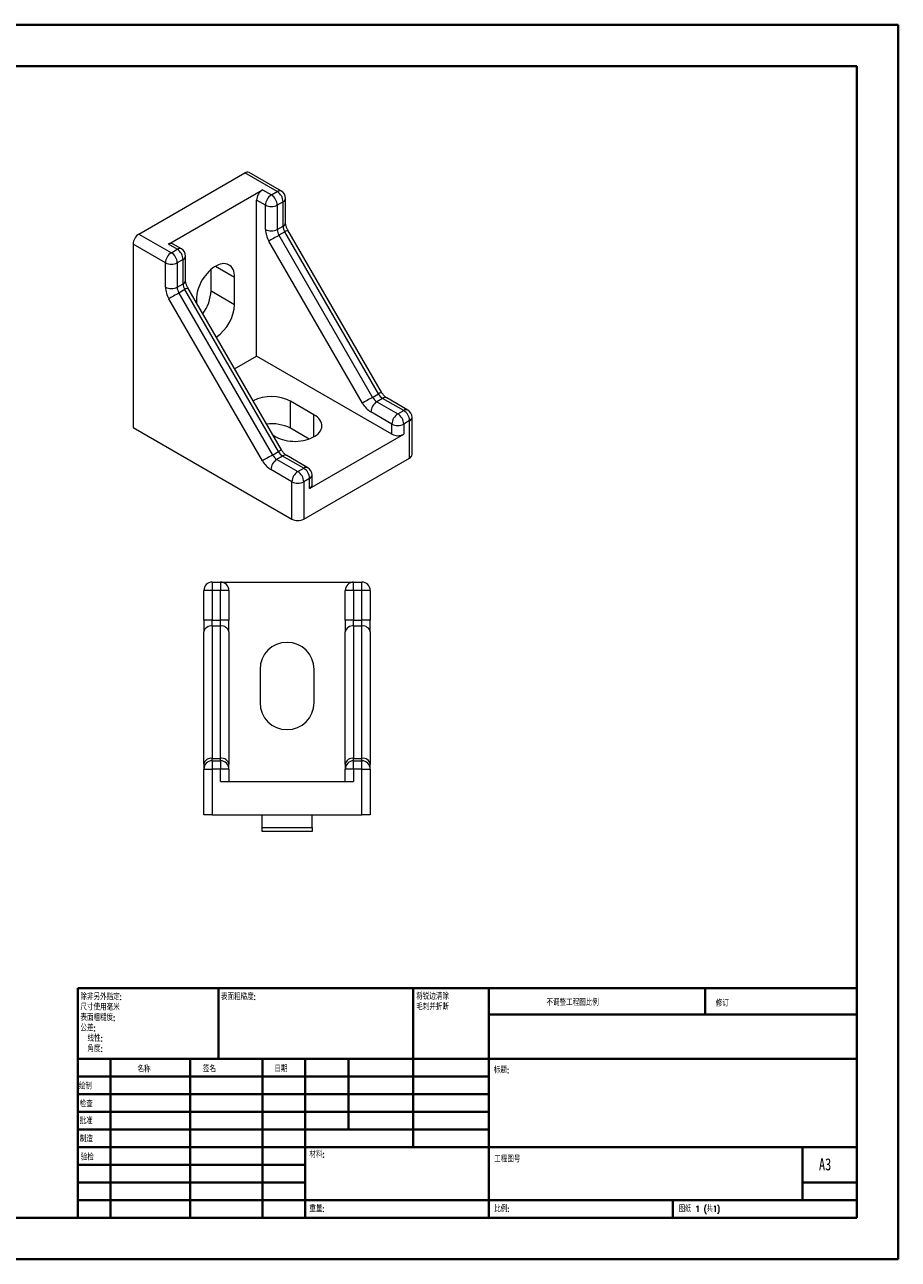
# Model space of a CAD drawing. Header units: millimetres. Extents: x 0 to 420, y 0 to 297.
# Tile 2 of 2: x 210 to 420, y 0 to 297. Entities that reach past the tile are written whole.
import ezdxf

# ---------------------------------------------------------------- set-up
doc = ezdxf.new("R2010")
doc.units = ezdxf.units.MM
doc.styles.add('SLDTEXTSTYLE0', font='TXT', dxfattribs={"width": 0.75, "bigfont": 'bigfont'})
doc.styles.add('SLDTEXTSTYLE1', font='TXT', dxfattribs={"width": 0.75})
doc.styles.add('SLDTEXTSTYLE2', font='TXT', dxfattribs={"width": 0.694444, "bigfont": 'bigfont'})

# ---------------------------------------------------------------- blocks, each defined once
blk = doc.blocks.new('SW_NOTE_0')
at = {"color": 0, "linetype": 'Continuous', "lineweight": 0, "char_height": 1.5, "attachment_point": 1, "style": 'SLDTEXTSTYLE0'}
for s, insert in [('\\M+18FAB锐边\\M+190B4\\M+18F9C', (0, 1.93)), ('\\M+196D1\\M+18E68\\M+19BF3\\M+190DC\\M+19266', (0, -0.57))]:
    blk.add_mtext(s, dxfattribs=dict(at, insert=insert))
blk = doc.blocks.new('SW_NOTE_1')
at = {"color": 0, "linetype": 'Continuous', "lineweight": 0, "char_height": 1.5, "attachment_point": 1, "style": 'SLDTEXTSTYLE0'}
for s, insert in [('\\M+18F9C\\M+194F1另\\M+18A4F\\M+18E77\\M+192E8:', (0, 1.93)), ('\\M+18EDA\\M+190A1\\M+18E67\\M+19770\\M+19F7C\\M+195C4', (0, -0.57)), ('\\M+1955C\\M+196CA\\M+19165糙\\M+19378:', (0, -3.07)), ('\\M+18CF6\\M+18DB7:', (0, -5.57)), ('线\\M+190AB:', (1.69, -8.07)), ('\\M+18A70\\M+19378:', (1.69, -10.57))]:
    blk.add_mtext(s, dxfattribs=dict(at, insert=insert))

msp = doc.modelspace()

# ---------------------------------------------------------------- linework, layer by layer
at = {"color": 7, "linetype": 'Continuous', "lineweight": 40}
for p, q in [((0.08, 297.21), (420.08, 297.21)), ((420.08, 0.21), (420.08, 297.21)), ((25.08, 287.21), (410.08, 287.21)), ((410.08, 287.21), (410.08, 10.21)), ((222.88, 65.46), (410.08, 65.46)), ((222.88, 65.46), (222.88, 10.21)), ((256.68, 48.46), (256.68, 65.46)), ((303.48, 65.46), (303.48, 27.21)), ((321.68, 65.46), (321.68, 10.21)), ((373.68, 59.09), (373.68, 65.46)), ((410.08, 59.09), (321.68, 59.09)), ((410.08, 48.46), (222.88, 48.46)), ((230.68, 48.46), (230.68, 10.21)), ((249.87, 48.46), (249.87, 10.21)), ((267.28, 48.46), (267.28, 10.21)), ((277.48, 10.21), (277.48, 48.46)), ((287.88, 31.46), (287.88, 48.46)), ((321.68, 44.21), (222.88, 44.21)), ((321.68, 39.96), (222.88, 39.96)), ((321.68, 35.71), (222.88, 35.71)), ((321.68, 31.46), (222.88, 31.46)), ((277.48, 27.21), (222.88, 27.21)), ((277.48, 27.21), (410.08, 27.21)), ((397.08, 14.46), (397.08, 27.21)), ((277.48, 22.96), (222.88, 22.96)), ((277.48, 18.71), (222.88, 18.71)), ((410.08, 18.71), (397.08, 18.71)), ((222.88, 14.46), (410.08, 14.46)), ((365.88, 10.21), (365.88, 14.46)), ((25.08, 10.21), (410.08, 10.21)), ((0.08, 0.21), (420.08, 0.21))]:
    msp.add_line(p, q, dxfattribs=at)
at = {"color": 7, "linetype": 'Continuous', "lineweight": 15}
for p, q in [((237.55, 246.86), (263, 261.56)), ((270.78, 257.07), (263, 261.56)), ((271.78, 257.17), (264, 261.66)), ((244.62, 244.41), (267.25, 257.48)), ((267.25, 257.48), (269.37, 256.25)), ((269.37, 256.25), (270.78, 257.07)), ((272.78, 249.58), (272.78, 255.44)), ((265.83, 217.47), (265.83, 255.03)), ((267.95, 253.8), (265.83, 255.03)), ((267.95, 247.95), (267.95, 253.8)), ((272.2, 254.62), (270.78, 253.8)), ((270.78, 253.8), (270.78, 247.95)), ((272.2, 248.76), (272.2, 254.62)), ((237.55, 246.86), (245.33, 242.37)), ((270.78, 247.95), (272.2, 248.76)), ((272.61, 247.37), (271.2, 246.55)), ((271.2, 246.55), (293.7, 207.57)), ((295.12, 208.39), (272.61, 247.37)), ((295.85, 208.81), (273.34, 247.79)), ((236.13, 244.41), (236.13, 200.32)), ((243.91, 239.92), (236.13, 244.41)), ((246.74, 243.19), (244.62, 244.41)), ((247.74, 243.29), (245.62, 244.51)), ((291.29, 206.18), (268.78, 245.16)), ((245.33, 242.37), (246.74, 243.19)), ((248.15, 240.74), (246.74, 239.92)), ((248.15, 234.88), (248.15, 240.74)), ((248.74, 235.7), (248.74, 241.56)), ((243.91, 234.07), (243.91, 239.92)), ((246.74, 239.92), (246.74, 234.07)), ((254.87, 233.19), (254.87, 238.35)), ((246.74, 234.07), (248.15, 234.88)), ((260.53, 229.92), (260.53, 236.45)), ((248.57, 233.49), (247.15, 232.67)), ((247.15, 232.67), (269.66, 193.69)), ((271.07, 194.51), (248.57, 233.49)), ((271.81, 194.93), (249.3, 233.91)), ((254.87, 233.19), (260.53, 229.92)), ((267.25, 192.3), (244.74, 231.28)), ((251.34, 231.15), (251.34, 230.39)), ((260.55, 214.42), (265.83, 217.47)), ((298.36, 198.69), (265.83, 217.47)), ((293.7, 207.57), (295.12, 208.39)), ((279.62, 203.38), (273.96, 206.65)), ((273.96, 200.12), (273.96, 206.65)), ((296.12, 207.33), (294.7, 206.52)), ((294.7, 206.52), (299.77, 203.59)), ((301.19, 204.41), (296.12, 207.33)), ((302.19, 204.5), (297.12, 207.43)), ((298.36, 201.14), (293.29, 204.07)), ((299.77, 203.59), (301.19, 204.41)), ((303.19, 193.79), (303.19, 202.77)), ((236.13, 200.32), (274.32, 178.28)), ((278.43, 197.54), (273.96, 200.12)), ((298.36, 198.69), (298.36, 201.14)), ((302.6, 201.96), (301.19, 201.14)), ((301.19, 201.14), (301.19, 198.69)), ((302.6, 192.97), (302.6, 201.96)), ((269.77, 198.46), (270.43, 198.08)), ((278.56, 185.63), (301.19, 198.69)), ((269.66, 193.69), (271.07, 194.51)), ((272.07, 193.45), (270.66, 192.64)), ((277.15, 190.53), (272.07, 193.45)), ((278.15, 190.63), (273.07, 193.55)), ((274.32, 187.26), (269.25, 190.19)), ((270.66, 192.64), (275.73, 189.71)), ((275.73, 189.71), (277.15, 190.53)), ((277.15, 178.28), (302.6, 192.97)), ((274.32, 178.28), (274.32, 187.26)), ((278.56, 188.08), (277.15, 187.26)), ((277.15, 187.26), (277.15, 178.28)), ((278.56, 185.63), (278.56, 188.08)), ((279.15, 186.44), (279.15, 188.89)), ((255.15, 161.13), (253.15, 161.13)), ((253.15, 153.96), (253.15, 161.13)), ((255.15, 163.13), (257.15, 163.13)), ((255.15, 163.13), (255.15, 161.13)), ((255.15, 161.13), (255.15, 153.96)), ((257.15, 161.13), (255.15, 161.13)), ((257.15, 163.13), (257.15, 161.13)), ((257.15, 163.13), (289.15, 163.13)), ((257.15, 153.96), (257.15, 161.13)), ((259.15, 161.13), (257.15, 161.13)), ((259.15, 161.13), (259.15, 153.96)), ((289.15, 161.13), (287.15, 161.13)), ((287.15, 153.96), (287.15, 161.13)), ((289.15, 163.13), (291.15, 163.13)), ((289.15, 161.13), (289.15, 163.13)), ((289.15, 161.13), (289.15, 153.96)), ((291.15, 161.13), (289.15, 161.13)), ((291.15, 161.13), (291.15, 163.13)), ((293.15, 161.13), (291.15, 161.13)), ((291.15, 153.96), (291.15, 161.13)), ((293.15, 161.13), (293.15, 153.96)), ((255.15, 153.96), (253.15, 153.96)), ((253.15, 153.96), (253.15, 151.13)), ((255.15, 152.55), (255.15, 153.96)), ((255.15, 153.96), (257.15, 153.96)), ((257.15, 152.55), (255.15, 152.55)), ((255.15, 152.55), (255.15, 120.72)), ((257.15, 152.55), (257.15, 153.96)), ((259.15, 153.96), (257.15, 153.96)), ((257.15, 120.72), (257.15, 152.55)), ((259.15, 151.13), (259.15, 153.96)), ((289.15, 153.96), (287.15, 153.96)), ((287.15, 153.96), (287.15, 151.13)), ((289.15, 152.55), (289.15, 153.96)), ((289.15, 153.96), (291.15, 153.96)), ((291.15, 152.55), (289.15, 152.55)), ((289.15, 152.55), (289.15, 120.72)), ((291.15, 152.55), (291.15, 153.96)), ((293.15, 153.96), (291.15, 153.96)), ((291.15, 120.72), (291.15, 152.55)), ((293.15, 151.13), (293.15, 153.96)), ((253.15, 119.3), (253.15, 151.13)), ((259.15, 151.13), (259.15, 119.3)), ((287.15, 119.3), (287.15, 151.13)), ((293.15, 151.13), (293.15, 119.3)), ((266.65, 142.13), (266.65, 134.13)), ((279.65, 134.13), (279.65, 142.13)), ((253.15, 119.3), (253.15, 118.13)), ((255.15, 120.13), (255.15, 120.72)), ((255.15, 120.72), (257.15, 120.72)), ((255.15, 120.13), (255.15, 118.13)), ((255.15, 120.13), (257.15, 120.13)), ((257.15, 120.13), (257.15, 120.72)), ((257.15, 120.13), (257.15, 118.13)), ((259.15, 118.13), (259.15, 119.3)), ((287.15, 119.3), (287.15, 118.13)), ((289.15, 120.13), (289.15, 120.72)), ((289.15, 120.72), (291.15, 120.72)), ((289.15, 118.13), (289.15, 120.13)), ((289.15, 120.13), (291.15, 120.13)), ((291.15, 120.13), (291.15, 120.72)), ((291.15, 118.13), (291.15, 120.13)), ((293.15, 118.13), (293.15, 119.3)), ((253.15, 107.13), (253.15, 118.13)), ((253.15, 118.13), (255.15, 118.13)), ((255.15, 118.13), (255.15, 107.13)), ((257.15, 118.13), (255.15, 118.13)), ((257.15, 115.13), (257.15, 118.13)), ((259.15, 118.13), (257.15, 118.13)), ((259.15, 118.13), (259.15, 115.13)), ((287.15, 115.13), (287.15, 118.13)), ((289.15, 118.13), (287.15, 118.13)), ((291.15, 118.13), (289.15, 118.13)), ((289.15, 118.13), (289.15, 115.13)), ((291.15, 118.13), (293.15, 118.13)), ((291.15, 107.13), (291.15, 118.13)), ((293.15, 118.13), (293.15, 107.13)), ((257.15, 115.13), (289.15, 115.13)), ((255.15, 107.13), (253.15, 107.13)), ((255.15, 107.13), (291.15, 107.13)), ((267.15, 104.13), (267.15, 107.13)), ((279.15, 104.13), (279.15, 107.13)), ((293.15, 107.13), (291.15, 107.13)), ((267.15, 103.13), (267.15, 104.13)), ((267.15, 104.13), (279.15, 104.13)), ((279.15, 104.13), (279.15, 103.13)), ((279.15, 103.13), (267.15, 103.13))]:
    msp.add_line(p, q, dxfattribs=at)
at = {"color": 8, "linetype": 'Continuous', "lineweight": 15}
for p, q in [((255.93, 239.11), (260.53, 236.45)), ((279.62, 198.08), (279.62, 203.38))]:
    msp.add_line(p, q, dxfattribs=at)
at = {"color": 7, "linetype": 'Continuous', "lineweight": 15, "flags": 128}
for points in [[(271.2, 246.55), (270.9, 246.38), (270.58, 246.2), (270.24, 246), (269.9, 245.81), (269.58, 245.62), (269.27, 245.44), (269, 245.29), (268.78, 245.16)], [(260.53, 236.45), (260.51, 236.98), (260.43, 237.47), (260.32, 237.92), (260.16, 238.33), (259.95, 238.69), (259.71, 239.01), (259.42, 239.27), (259.1, 239.47), (258.75, 239.62), (258.36, 239.71), (257.96, 239.73), (257.53, 239.7), (257.08, 239.6), (256.63, 239.45), (256.17, 239.23), (255.7, 238.97), (255.24, 238.64), (254.78, 238.27), (254.34, 237.85), (253.91, 237.4), (253.5, 236.9), (253.12, 236.37), (252.77, 235.82), (252.45, 235.24), (252.16, 234.65), (251.91, 234.05), (251.71, 233.45), (251.55, 232.86), (251.43, 232.27), (251.36, 231.7), (251.34, 231.15)], [(247.15, 232.67), (246.86, 232.5), (246.54, 232.32), (246.2, 232.12), (245.86, 231.93), (245.53, 231.74), (245.23, 231.56), (244.96, 231.41), (244.74, 231.28)], [(293.7, 207.57), (293.41, 207.4), (293.08, 207.22), (292.75, 207.02), (292.41, 206.83), (292.08, 206.64), (291.78, 206.46), (291.51, 206.31), (291.29, 206.18)], [(270.43, 198.08), (270.92, 197.82), (271.45, 197.6), (272.02, 197.4), (272.61, 197.25), (273.24, 197.12), (273.88, 197.04), (274.53, 196.99), (275.19, 196.98), (275.85, 197.01), (276.49, 197.08), (277.13, 197.18), (277.74, 197.32), (278.32, 197.5), (278.87, 197.71), (279.38, 197.95), (279.85, 198.22), (280.26, 198.51), (280.63, 198.83), (280.93, 199.16), (281.18, 199.52), (281.36, 199.88), (281.47, 200.26), (281.52, 200.64), (281.51, 201.02), (281.42, 201.39), (281.27, 201.76), (281.06, 202.12), (280.79, 202.47), (280.45, 202.8), (280.06, 203.1), (279.62, 203.38)], [(269.66, 193.69), (269.37, 193.52), (269.04, 193.34), (268.71, 193.14), (268.37, 192.95), (268.04, 192.76), (267.74, 192.58), (267.47, 192.43), (267.25, 192.3)]]:
    msp.add_lwpolyline(points, dxfattribs=at)
at = {"color": 8, "linetype": 'Continuous', "lineweight": 15, "flags": 128}
for points in [[(273.34, 247.79), (273.32, 247.78), (273.23, 247.73), (273.08, 247.64), (272.87, 247.52), (272.61, 247.37)], [(249.3, 233.91), (249.28, 233.9), (249.19, 233.85), (249.03, 233.76), (248.83, 233.64), (248.57, 233.49)], [(295.85, 208.81), (295.82, 208.8), (295.73, 208.74), (295.58, 208.66), (295.37, 208.54), (295.12, 208.39)], [(271.81, 194.93), (271.78, 194.92), (271.69, 194.87), (271.54, 194.78), (271.33, 194.66), (271.07, 194.51)]]:
    msp.add_lwpolyline(points, dxfattribs=at)
at = {"color": 7, "linetype": 'Continuous', "lineweight": 15}
for centre, radius, start, end in [((263.59, 260.74), 1.01, 65.6929, 125.6176), ((268.9, 254.89), 3.07, 122.6055, 177.3945), ((271.02, 253.66), 3.07, 122.6055, 177.3945), ((267.71, 253.66), 3.07, 2.6055, 57.3945), ((269.13, 254.48), 3.07, 2.6055, 57.3945), ((270.78, 255.44), 2, 0, 60.0027), ((269.37, 256.53), 3.07, 242.6097, 297.3903), ((239.2, 244.27), 3.07, 122.6055, 177.3945), ((273.72, 248.14), 5.77, 181.9565, 211.1437), ((269.37, 250.68), 3.07, 242.6097, 297.3903), ((273.67, 248.05), 2.89, 181.9565, 211.1437), ((275.08, 248.86), 2.89, 181.9565, 211.1437), ((245.2, 243.6), 1.01, 65.6929, 125.6176), ((246.98, 239.78), 3.07, 122.6055, 177.3945), ((243.67, 239.78), 3.07, 2.6055, 57.3945), ((245.08, 240.6), 3.07, 2.6055, 57.3945), ((246.74, 241.56), 2, 0, 60.0027), ((245.33, 242.65), 3.07, 242.6097, 297.3903), ((251.04, 234.98), 2.89, 181.9565, 211.1437), ((249.68, 234.27), 5.77, 181.9565, 211.1437), ((245.33, 236.8), 3.07, 242.6097, 297.3903), ((249.62, 234.17), 2.89, 181.9565, 211.1437), ((245.04, 233.61), 9.84, 322.9714, 357.5202), ((250.51, 230.39), 10.03, 304.1088, 357.334), ((297.64, 209.78), 2.89, 208.8556, 238.0453), ((269.36, 197.74), 10.03, 62.6702, 115.8872), ((296.34, 208.96), 5.77, 208.8556, 238.0453), ((296.36, 203.93), 3.07, 122.6055, 177.3945), ((296.23, 208.96), 2.89, 208.8556, 238.0453), ((301.43, 201), 3.07, 122.6055, 177.3945), ((298.12, 201), 3.07, 2.6055, 57.3945), ((299.53, 201.82), 3.07, 2.6055, 57.3945), ((301.19, 202.77), 2, 0, 60.0027), ((269.42, 191.39), 9.84, 62.4833, 97.028), ((299.77, 203.87), 3.07, 242.6097, 297.3903), ((299.77, 201.42), 3.07, 242.6097, 297.3903), ((272.19, 195.09), 2.89, 208.8556, 238.0453), ((273.6, 195.9), 2.89, 208.8556, 238.0453), ((302.19, 193.89), 1.01, 294.3747, 354.3052), ((272.3, 195.08), 5.77, 208.8556, 238.0453), ((272.32, 190.05), 3.07, 122.6055, 177.3945), ((275.49, 187.94), 3.07, 2.6055, 57.3945), ((277.15, 188.89), 2, 0, 60.0027), ((277.39, 187.12), 3.07, 122.6055, 177.3945), ((275.73, 189.99), 3.07, 242.6097, 297.3903), ((274.08, 187.12), 3.07, 2.6055, 57.3945), ((278.14, 186.54), 1.01, 294.3747, 354.3052), ((275.73, 181.01), 3.07, 242.6097, 297.3903), ((255.15, 161.13), 2, 90, 180), ((257.15, 161.13), 2, 0, 90), ((289.15, 161.13), 2, 90, 180), ((291.15, 161.13), 2, 0, 90), ((254.9, 150.78), 1.79, 81.9505, 168.5782), ((257.4, 150.78), 1.79, 11.4218, 98.0495), ((288.9, 150.78), 1.79, 81.9505, 168.5782), ((291.4, 150.78), 1.79, 11.4218, 98.0495), ((273.15, 142.13), 6.5, 0, 180), ((273.15, 134.13), 6.5, 180, 0), ((254.9, 118.95), 1.79, 81.9505, 168.5782), ((255.15, 118.13), 2, 90, 180), ((257.4, 118.95), 1.79, 11.4218, 98.0495), ((257.15, 118.13), 2, 0, 90), ((288.9, 118.95), 1.79, 81.9505, 168.5782), ((289.15, 118.13), 2, 90, 180), ((291.4, 118.95), 1.79, 11.4218, 98.0495), ((291.15, 118.13), 2, 0, 90)]:
    msp.add_arc(centre, radius, start, end, dxfattribs=at)
at = {"color": 8, "linetype": 'Continuous', "lineweight": 15}
for centre, start, end in [((271.37, 256.25), 65.6929, 125.6176), ((271.78, 255.54), 294.3747, 354.3052), ((271.78, 249.68), 294.3747, 354.3052), ((247.33, 242.37), 65.6929, 125.6176), ((247.74, 241.66), 294.3747, 354.3052), ((247.74, 235.8), 294.3747, 354.3052), ((296.7, 206.51), 65.6929, 125.6176), ((301.77, 203.59), 65.6929, 125.6176), ((302.19, 202.87), 294.3747, 354.3052), ((272.66, 192.64), 65.6929, 125.6176), ((277.73, 189.71), 65.6929, 125.6176), ((278.14, 188.99), 294.3747, 354.3052)]:
    msp.add_arc(centre, 1.01, start, end, dxfattribs=at)
at = {"color": 7, "linetype": 'Continuous', "lineweight": 15}
for points, knots in [([(273.34, 247.79), (273.31, 247.84), (273.23, 248), (273.1, 248.27), (272.97, 248.58), (272.88, 248.89), (272.82, 249.17), (272.79, 249.4), (272.78, 249.52), (272.78, 249.58)], [0, 0, 0, 0, 0.081439, 0.243278, 0.404198, 0.563118, 0.71926, 0.872132, 1, 1, 1, 1]), ([(249.3, 233.91), (249.27, 233.97), (249.18, 234.12), (249.06, 234.39), (248.93, 234.7), (248.84, 235.01), (248.78, 235.29), (248.74, 235.52), (248.74, 235.65), (248.74, 235.7)], [0, 0, 0, 0, 0.081439, 0.243278, 0.404198, 0.563118, 0.71926, 0.872132, 1, 1, 1, 1]), ([(297.12, 207.43), (297.09, 207.45), (297.01, 207.5), (296.85, 207.61), (296.65, 207.78), (296.44, 207.99), (296.23, 208.24), (296.03, 208.52), (295.91, 208.71), (295.85, 208.81)], [0, 0, 0, 0, 0.079325, 0.225863, 0.375413, 0.528835, 0.685689, 0.84521, 1, 1, 1, 1]), ([(273.07, 193.55), (273.05, 193.57), (272.96, 193.62), (272.81, 193.73), (272.61, 193.9), (272.4, 194.11), (272.19, 194.36), (271.99, 194.64), (271.87, 194.83), (271.81, 194.93)], [0, 0, 0, 0, 0.079325, 0.225863, 0.375413, 0.528835, 0.685689, 0.84521, 1, 1, 1, 1])]:
    msp.add_open_spline(points, degree=3, knots=knots, dxfattribs=at)

# ---------------------------------------------------------------- block references
at = {"color": 7, "linetype": 'Continuous', "lineweight": 0}
for name, p in [('SW_NOTE_1', (223.47, 62.2)), ('SW_NOTE_0', (304.19, 62.28))]:
    msp.add_blockref(name, p, dxfattribs=at)

# ---------------------------------------------------------------- texts
at = {"color": 7, "linetype": 'Continuous', "lineweight": 0, "attachment_point": 1}
for s, insert, char_height, style in [('\\M+1955C\\M+196CA\\M+19165糙\\M+19378:', (257.25, 64.13), 1.5, 'SLDTEXTSTYLE0'), ('\\M+19573调\\M+190AE\\M+18D48\\M+192F6图\\M+194E4\\M+197E1', (335.49, 62.75), 1.5, 'SLDTEXTSTYLE0'), ('\\M+18F43订', (376.21, 62.55), 1.5, 'SLDTEXTSTYLE0'), ('\\M+196BC\\M+18FCC', (237.2, 46.72), 1.5, 'SLDTEXTSTYLE0'), ('签\\M+196BC', (252.91, 46.78), 1.5, 'SLDTEXTSTYLE0'), ('\\M+193FA\\M+18AFA', (270.09, 46.79), 1.5, 'SLDTEXTSTYLE0'), ('标题:', (322.84, 46.49), 1.5, 'SLDTEXTSTYLE0'), ('绘\\M+190A7', (223.09, 42.64), 1.5, 'SLDTEXTSTYLE0'), ('检查', (223.29, 38.37), 1.5, 'SLDTEXTSTYLE0'), ('\\M+194E1\\M+18F79', (223.28, 34.28), 1.5, 'SLDTEXTSTYLE0'), ('\\M+190A7\\M+191A2', (223.33, 29.95), 1.5, 'SLDTEXTSTYLE0'), ('验检', (223.55, 25.56), 1.5, 'SLDTEXTSTYLE0'), ('\\M+18DDE\\M+197BF:', (278.52, 26.2), 1.5, 'SLDTEXTSTYLE0'), ('\\M+18D48\\M+192F6图\\M+18D86', (322.95, 25.08), 1.5, 'SLDTEXTSTYLE0'), ('A3', (401, 24.52), 2.91, 'SLDTEXTSTYLE1'), ('\\M+18F64\\M+197CA:', (278.5, 13.16), 1.4986, 'SLDTEXTSTYLE0'), ('\\M+194E4\\M+197E1:', (322.95, 13.11), 1.5, 'SLDTEXTSTYLE0'), ('图纸 1 (\\M+18BA41)', (367.36, 13.11), 1.5, 'SLDTEXTSTYLE2')]:
    msp.add_mtext(s, dxfattribs=dict(at, insert=insert, char_height=char_height, style=style))

doc.saveas('drawing.dxf')
